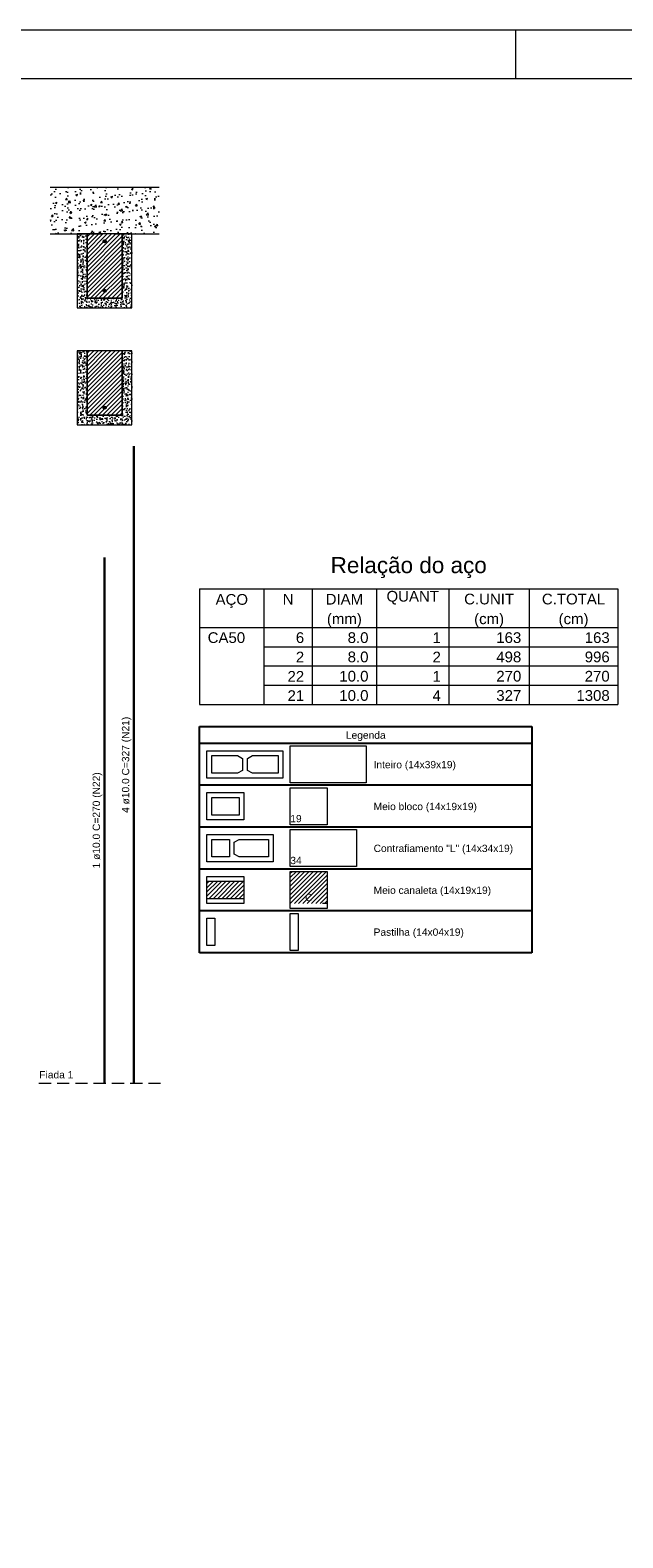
# Model space of a CAD drawing. Header units: millimetres. Extents: x 337 to 624, y -381 to -65.
# Tile 36 of 138: x 361 to 374, y -224 to -194. Entities that reach past the tile are written whole.
import ezdxf

# ---------------------------------------------------------------- set-up
doc = ezdxf.new("R2010")
doc.units = ezdxf.units.MM
doc.header["$MEASUREMENT"] = 0
for name, pattern in [('Dashed', [0.75, 0.5, -0.25]), ('Dashed2', [0.375, 0.25, -0.125]), ('DOT', [6.35, 0, -6.35])]:
    doc.linetypes.add(name, pattern=pattern)
for name, color, linetype, lineweight in [('Armadura', 7, 'Continuous', 30), ('Armaduras em corte', 14, 'Continuous', 0), ('Descrição da armadura', 7, 'Continuous', 5), ('DI-Tabelas', 7, 'Continuous', 25), ('PA-Graute', 8, 'Continuous', 0), ('PA-Lajes', 7, 'Continuous', 13), ('PA-Piso', 7, 'Continuous', 20), ('PE-Contrafiamento L', 1, 'Continuous', 13), ('PE-Inteiro', 7, 'Continuous', 5), ('PE-Meio', 1, 'Continuous', 5), ('PE-Meio canaleta', 5, 'Continuous', 5), ('PE-Paredes', 1, 'Continuous', 5), ('PE-Pastilha', 3, 'Continuous', 5), ('PRANCHA 01', 7, 'Continuous', 20), ('Relação do aço', 7, 'Continuous', 0)]:
    doc.layers.add(name, color=color, linetype=linetype, lineweight=lineweight)
doc.styles.add('Arial', font='arial.ttf')
pattern_1 = [(45, (257.57841, -373.98266), (-0.044194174, 0.044194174), [])]
pattern_2 = [(50, (257.57841, -373.98266), (0.143452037, -0.01255043), [0.015, -0.165]), (355, (257.57841, -373.98266), (-0.02775027, 0.15043843), [0.012, -0.132]), (100.4514, (257.59037, -373.98371), (0.11570188, 0.13788791), [0.01274804, -0.14022842]), (46.1842, (257.57841, -373.94266), (0.21344821, -0.0331038), [0.0225, -0.2475]), (96.6356, (257.5962, -373.94542), (0.18693254, 0.19482357), [0.01912206, -0.2103426]), (351.1842, (257.57841, -373.94266), (0.1869324, 0.19482372), [0.018, -0.198]), (21, (257.59841, -373.95266), (0.11938141, -0.08052378), [0.015, -0.165]), (326, (257.59841, -373.95266), (0.04866307, 0.14503001), [0.012, -0.132]), (71.4514, (257.60836, -373.95937), (0.16804453, 0.0645061), [0.01274804, -0.14022842]), (37.5, (257.57841, -373.98266), (0.002431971, 0.066578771), [0, -0.1304, 0, -0.134, 0, -0.1325]), (7.5, (257.57841, -373.98266), (0.052613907, 0.078882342), [0, -0.0764, 0, -0.1274, 0, -0.0505]), (327.5, (257.53381, -373.98266), (0.106764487, -0.004510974), [0, -0.05, 0, -0.156, 0, -0.207]), (317.5, (257.51381, -373.98266), (0.116637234, 0.020020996), [0, -0.065, 0, -0.1036, 0, -0.147])]

msp = doc.modelspace()

# ---------------------------------------------------------------- hatches: boundary and pattern name
at = {"layer": 'Armaduras em corte', "linetype": 'Continuous'}
for points in [[(363.0216, -197.8695), (363.0215, -197.8667), (363.0211, -197.864), (363.0205, -197.8612), (363.0197, -197.8586), (363.0186, -197.856), (363.0173, -197.8535), (363.0158, -197.8512), (363.0141, -197.8489), (363.0122, -197.8469), (363.0102, -197.845), (363.008, -197.8433), (363.0056, -197.8418), (363.0031, -197.8405), (363.0006, -197.8394), (362.9979, -197.8386), (362.9952, -197.838), (362.9924, -197.8376), (362.9896, -197.8375), (362.9868, -197.8376), (362.9841, -197.838), (362.9813, -197.8386), (362.9787, -197.8394), (362.9761, -197.8405), (362.9736, -197.8418), (362.9713, -197.8433), (362.969, -197.845), (362.967, -197.8469), (362.9651, -197.8489), (362.9634, -197.8512), (362.9619, -197.8535), (362.9606, -197.856), (362.9595, -197.8586), (362.9587, -197.8612), (362.9581, -197.864), (362.9577, -197.8667), (362.9576, -197.8695), (362.9577, -197.8723), (362.9581, -197.8751), (362.9587, -197.8778), (362.9595, -197.8805), (362.9606, -197.883), (362.9619, -197.8855), (362.9634, -197.8879), (362.9651, -197.8901), (362.967, -197.8921), (362.969, -197.894), (362.9713, -197.8957), (362.9736, -197.8972), (362.9761, -197.8985), (362.9787, -197.8996), (362.9813, -197.9004), (362.9841, -197.901), (362.9868, -197.9014), (362.9896, -197.9015), (362.9924, -197.9014), (362.9952, -197.901), (362.9979, -197.9004), (363.0006, -197.8996), (363.0031, -197.8985), (363.0056, -197.8972), (363.008, -197.8957), (363.0102, -197.894), (363.0122, -197.8921), (363.0141, -197.8901), (363.0158, -197.8879), (363.0173, -197.8855), (363.0186, -197.883), (363.0197, -197.8805), (363.0205, -197.8778), (363.0211, -197.8751), (363.0215, -197.8723)], [(363.0216, -198.8855), (363.0215, -198.8827), (363.0211, -198.88), (363.0205, -198.8772), (363.0197, -198.8746), (363.0186, -198.872), (363.0173, -198.8695), (363.0158, -198.8672), (363.0141, -198.8649), (363.0122, -198.8629), (363.0102, -198.861), (363.008, -198.8593), (363.0056, -198.8578), (363.0031, -198.8565), (363.0006, -198.8554), (362.9979, -198.8546), (362.9952, -198.854), (362.9924, -198.8536), (362.9896, -198.8535), (362.9868, -198.8536), (362.9841, -198.854), (362.9813, -198.8546), (362.9787, -198.8554), (362.9761, -198.8565), (362.9736, -198.8578), (362.9713, -198.8593), (362.969, -198.861), (362.967, -198.8629), (362.9651, -198.8649), (362.9634, -198.8672), (362.9619, -198.8695), (362.9606, -198.872), (362.9595, -198.8746), (362.9587, -198.8772), (362.9581, -198.88), (362.9577, -198.8827), (362.9576, -198.8855), (362.9577, -198.8883), (362.9581, -198.8911), (362.9587, -198.8938), (362.9595, -198.8965), (362.9606, -198.899), (362.9619, -198.9015), (362.9634, -198.9039), (362.9651, -198.9061), (362.967, -198.9081), (362.969, -198.91), (362.9713, -198.9117), (362.9736, -198.9132), (362.9761, -198.9145), (362.9787, -198.9156), (362.9813, -198.9164), (362.9841, -198.917), (362.9868, -198.9174), (362.9896, -198.9175), (362.9924, -198.9174), (362.9952, -198.917), (362.9979, -198.9164), (363.0006, -198.9156), (363.0031, -198.9145), (363.0056, -198.9132), (363.008, -198.9117), (363.0102, -198.91), (363.0122, -198.9081), (363.0141, -198.9061), (363.0158, -198.9039), (363.0173, -198.9015), (363.0186, -198.899), (363.0197, -198.8965), (363.0205, -198.8938), (363.0211, -198.8911), (363.0215, -198.8883)], [(363.0216, -201.2855), (363.0215, -201.2827), (363.0211, -201.28), (363.0205, -201.2772), (363.0197, -201.2746), (363.0186, -201.272), (363.0173, -201.2695), (363.0158, -201.2672), (363.0141, -201.2649), (363.0122, -201.2629), (363.0102, -201.261), (363.008, -201.2593), (363.0056, -201.2578), (363.0031, -201.2565), (363.0006, -201.2554), (362.9979, -201.2546), (362.9952, -201.254), (362.9924, -201.2536), (362.9896, -201.2535), (362.9868, -201.2536), (362.9841, -201.254), (362.9813, -201.2546), (362.9787, -201.2554), (362.9761, -201.2565), (362.9736, -201.2578), (362.9713, -201.2593), (362.969, -201.261), (362.967, -201.2629), (362.9651, -201.2649), (362.9634, -201.2672), (362.9619, -201.2695), (362.9606, -201.272), (362.9595, -201.2746), (362.9587, -201.2772), (362.9581, -201.28), (362.9577, -201.2827), (362.9576, -201.2855), (362.9577, -201.2883), (362.9581, -201.2911), (362.9587, -201.2938), (362.9595, -201.2965), (362.9606, -201.299), (362.9619, -201.3015), (362.9634, -201.3039), (362.9651, -201.3061), (362.967, -201.3081), (362.969, -201.31), (362.9713, -201.3117), (362.9736, -201.3132), (362.9761, -201.3145), (362.9787, -201.3156), (362.9813, -201.3164), (362.9841, -201.317), (362.9868, -201.3174), (362.9896, -201.3175), (362.9924, -201.3174), (362.9952, -201.317), (362.9979, -201.3164), (363.0006, -201.3156), (363.0031, -201.3145), (363.0056, -201.3132), (363.008, -201.3117), (363.0102, -201.31), (363.0122, -201.3081), (363.0141, -201.3061), (363.0158, -201.3039), (363.0173, -201.3015), (363.0186, -201.299), (363.0197, -201.2965), (363.0205, -201.2938), (363.0211, -201.2911), (363.0215, -201.2883)]]:
    msp.add_hatch(color=14, dxfattribs=at).paths.add_polyline_path(points)
at = {"layer": 'PA-Graute', "linetype": 'Continuous'}
h = msp.add_hatch(dxfattribs=at)
h.set_pattern_fill('ANSI31', color=8, scale=0.5, style=0)
h.set_pattern_definition(pattern_1)
h.paths.add_polyline_path([(362.6296, -199.0375), (363.3496, -199.0375), (363.3496, -197.7175), (362.6296, -197.7175)])
h = msp.add_hatch(dxfattribs=at)
h.set_pattern_fill('ANSI31', color=8, scale=0.5, style=0)
h.set_pattern_definition(pattern_1)
h.paths.add_polyline_path([(362.6296, -201.4375), (363.3496, -201.4375), (363.3496, -200.1175), (362.6296, -200.1175)])
h = msp.add_hatch(dxfattribs=at)
h.set_pattern_fill('ANSI31', color=8, scale=0.5, style=0)
h.set_pattern_definition(pattern_1)
h.paths.add_polyline_path([(366.7996, -210.8085), (367.5596, -210.8085), (367.5596, -211.4685), (366.7996, -211.4685)])
h = msp.add_hatch(dxfattribs=at)
h.set_pattern_fill('ANSI31', color=8, scale=0.5, style=0)
h.set_pattern_definition(pattern_1)
h.paths.add_polyline_path([(365.0896, -211.0085), (365.8496, -211.0085), (365.8496, -211.3685), (365.0896, -211.3685)])
at = {"layer": 'PA-Lajes', "linetype": 'Continuous'}
h = msp.add_hatch(dxfattribs=at)
h.set_pattern_fill('AR-CONC', scale=0.05, style=0)
h.set_pattern_definition([(50, (257.5784, -373.98266), (0.3586301, -0.03137607), [0.0375, -0.4125]), (355, (257.5784, -373.98266), (-0.06937567, 0.37609607), [0.03, -0.33]), (100.4514, (257.6083, -373.98528), (0.2892547, 0.3447198), [0.0318701, -0.35057106]), (46.1842, (257.5784, -373.88266), (0.5336205, -0.0827595), [0.05625, -0.61875]), (96.6356, (257.6229, -373.88956), (0.4673314, 0.487059), [0.0478051, -0.5258565]), (351.1842, (257.5784, -373.88266), (0.467331, 0.4870593), [0.045, -0.495]), (21, (257.6284, -373.90766), (0.29845353, -0.20130945), [0.0375, -0.4125]), (326, (257.6284, -373.90766), (0.12165767, 0.362575), [0.03, -0.33]), (71.4514, (257.6533, -373.92444), (0.4201113, 0.16126525), [0.0318701, -0.35057106]), (37.5, (257.57841, -373.98266), (0.00607993, 0.16644693), [0, -0.326, 0, -0.335, 0, -0.33125]), (7.5, (257.57841, -373.98266), (0.13153477, 0.19720586), [0, -0.191, 0, -0.3185, 0, -0.12625]), (327.5, (257.46691, -373.98266), (0.26691122, -0.01127744), [0, -0.125, 0, -0.39, 0, -0.5175]), (317.5, (257.41691, -373.98266), (0.29159308, 0.0500525), [0, -0.1625, 0, -0.259, 0, -0.3675])])
h.paths.add_polyline_path([(361.8696, -197.7175), (364.1096, -197.7175), (364.1096, -196.7575), (361.8696, -196.7575)])
at = {"layer": 'PE-Meio canaleta', "linetype": 'Continuous'}
h = msp.add_hatch(dxfattribs=at)
h.set_pattern_fill('AR-CONC', color=5, scale=0.02, style=0)
h.set_pattern_definition(pattern_2)
h.paths.add_polyline_path([(362.4296, -199.2375), (363.5496, -199.2375), (363.5496, -197.7175), (363.3496, -197.7175), (363.3496, -199.0375), (362.6296, -199.0375), (362.6296, -197.7175), (362.4296, -197.7175)])
h = msp.add_hatch(dxfattribs=at)
h.set_pattern_fill('AR-CONC', color=5, scale=0.02, style=0)
h.set_pattern_definition(pattern_2)
h.paths.add_polyline_path([(362.4296, -201.6375), (363.5496, -201.6375), (363.5496, -200.1175), (363.3496, -200.1175), (363.3496, -201.4375), (362.6296, -201.4375), (362.6296, -200.1175), (362.4296, -200.1175)])

# ---------------------------------------------------------------- linework, layer by layer
at = {"layer": 'Armadura'}
for p, q in [((363.5896, -215.1575), (363.5896, -202.0775)), ((362.9896, -215.1575), (362.9896, -204.3575))]:
    msp.add_line(p, q, dxfattribs=at)
at = {"layer": 'Armaduras em corte'}
for centre in [(362.9896, -197.8695), (362.9896, -198.8855), (362.9896, -201.2855)]:
    msp.add_circle(centre, 0.032, dxfattribs=at)
at = {"layer": 'DI-Tabelas'}
for p, q in [((364.9396, -208.1785), (364.9396, -207.8295)), ((364.9396, -207.8295), (371.7581, -207.8295)), ((371.7581, -207.8295), (371.7581, -208.1785)), ((371.7581, -208.1785), (364.9396, -208.1785)), ((364.9396, -209.0385), (364.9396, -208.1785)), ((371.7581, -208.1785), (371.7581, -209.0385)), ((366.6496, -209.0385), (364.9396, -209.0385)), ((364.9396, -209.8985), (364.9396, -209.0385)), ((368.3596, -209.0385), (366.6496, -209.0385)), ((371.7581, -209.0385), (368.3596, -209.0385)), ((371.7581, -209.0385), (371.7581, -209.8985)), ((366.6496, -209.8985), (364.9396, -209.8985)), ((364.9396, -210.7585), (364.9396, -209.8985)), ((368.3596, -209.8985), (366.6496, -209.8985)), ((371.7581, -209.8985), (368.3596, -209.8985)), ((371.7581, -209.8985), (371.7581, -210.7585)), ((366.6496, -210.7585), (364.9396, -210.7585)), ((364.9396, -211.6185), (364.9396, -210.7585)), ((368.3596, -210.7585), (366.6496, -210.7585)), ((371.7581, -210.7585), (368.3596, -210.7585)), ((371.7581, -210.7585), (371.7581, -211.6185)), ((366.6496, -211.6185), (364.9396, -211.6185)), ((364.9396, -212.4785), (364.9396, -211.6185)), ((368.3596, -211.6185), (366.6496, -211.6185)), ((371.7581, -211.6185), (368.3596, -211.6185)), ((371.7581, -211.6185), (371.7581, -212.4785)), ((366.6496, -212.4785), (364.9396, -212.4785)), ((368.3596, -212.4785), (366.6496, -212.4785)), ((371.7581, -212.4785), (368.3596, -212.4785))]:
    msp.add_line(p, q, dxfattribs=at)
at = {"layer": 'PA-Lajes'}
for p, q in [((361.8696, -196.7575), (364.1096, -196.7575)), ((361.8696, -197.7175), (362.4296, -197.7175)), ((363.5496, -197.7175), (364.1096, -197.7175))]:
    msp.add_line(p, q, dxfattribs=at)
at = {"layer": 'PA-Lajes', "linetype": 'Dashed'}
msp.add_line((362.4296, -197.7175), (363.5496, -197.7175), dxfattribs=at)
at = {"layer": 'PA-Piso', "linetype": 'Dashed2'}
msp.add_line((361.6396, -215.1575), (364.1896, -215.1575), dxfattribs=at)
at = {"layer": 'PE-Contrafiamento L', "linetype": 'Continuous'}
for p, q in [((365.0896, -210.0485), (366.4496, -210.0485)), ((365.0896, -210.6085), (365.0896, -210.0485)), ((366.4496, -210.0485), (366.4496, -210.6085)), ((366.7996, -209.9485), (368.1596, -209.9485)), ((366.7996, -210.7085), (366.7996, -209.9485)), ((368.1596, -209.9485), (368.1596, -210.7085)), ((366.4496, -210.6085), (365.0896, -210.6085)), ((368.1596, -210.7085), (366.7996, -210.7085))]:
    msp.add_line(p, q, dxfattribs=at)
at = {"layer": 'PE-Contrafiamento L', "linetype": 'Continuous', "lineweight": 5}
for p, q in [((365.1896, -210.1485), (365.5496, -210.1485)), ((365.1896, -210.5085), (365.1896, -210.1485)), ((365.5496, -210.1485), (365.5496, -210.5085)), ((365.6496, -210.2045), (365.7536, -210.1485)), ((365.7536, -210.1485), (366.3496, -210.1485)), ((366.3496, -210.1485), (366.3496, -210.5085)), ((365.5496, -210.5085), (365.1896, -210.5085)), ((365.6496, -210.4525), (365.6496, -210.2045)), ((365.7536, -210.5085), (365.6496, -210.4525)), ((366.3496, -210.5085), (365.7536, -210.5085))]:
    msp.add_line(p, q, dxfattribs=at)
at = {"layer": 'PE-Inteiro', "linetype": 'Continuous'}
for p, q in [((365.0896, -208.3285), (366.6496, -208.3285)), ((365.0896, -208.8885), (365.0896, -208.3285)), ((366.6496, -208.3285), (366.6496, -208.8885)), ((366.7996, -208.2285), (368.3596, -208.2285)), ((366.7996, -208.9885), (366.7996, -208.2285)), ((368.3596, -208.2285), (368.3596, -208.9885)), ((366.6496, -208.8885), (365.0896, -208.8885)), ((368.3596, -208.9885), (366.7996, -208.9885))]:
    msp.add_line(p, q, dxfattribs=at)
at = {"layer": 'PE-Inteiro', "linetype": 'Continuous', "lineweight": 5}
for p, q in [((365.1896, -208.4285), (365.7156, -208.4285)), ((365.1896, -208.7885), (365.1896, -208.4285)), ((365.7156, -208.4285), (365.8196, -208.4845)), ((365.8196, -208.4845), (365.8196, -208.7325)), ((365.9196, -208.4845), (366.0236, -208.4285)), ((365.9196, -208.7325), (365.9196, -208.4845)), ((366.0236, -208.4285), (366.5496, -208.4285)), ((366.5496, -208.4285), (366.5496, -208.7885)), ((365.7156, -208.7885), (365.1896, -208.7885)), ((365.8196, -208.7325), (365.7156, -208.7885)), ((366.0236, -208.7885), (365.9196, -208.7325)), ((366.5496, -208.7885), (366.0236, -208.7885))]:
    msp.add_line(p, q, dxfattribs=at)
at = {"layer": 'PE-Meio', "linetype": 'Continuous'}
for p, q in [((365.0896, -209.1885), (365.8496, -209.1885)), ((365.0896, -209.7485), (365.0896, -209.1885)), ((365.8496, -209.1885), (365.8496, -209.7485)), ((366.7996, -209.0885), (367.5596, -209.0885)), ((366.7996, -209.8485), (366.7996, -209.0885)), ((367.5596, -209.0885), (367.5596, -209.8485)), ((365.8496, -209.7485), (365.0896, -209.7485)), ((367.5596, -209.8485), (366.7996, -209.8485))]:
    msp.add_line(p, q, dxfattribs=at)
at = {"layer": 'PE-Meio', "linetype": 'Continuous', "lineweight": 5}
for p, q in [((365.1896, -209.2885), (365.7496, -209.2885)), ((365.1896, -209.6485), (365.1896, -209.2885)), ((365.7496, -209.2885), (365.7496, -209.6485)), ((365.7496, -209.6485), (365.1896, -209.6485))]:
    msp.add_line(p, q, dxfattribs=at)
at = {"layer": 'PE-Meio canaleta', "linetype": 'Continuous'}
for p, q in [((362.6296, -197.7175), (362.4296, -197.7175)), ((362.4296, -197.7175), (362.4296, -199.2375)), ((362.6296, -199.0375), (362.6296, -197.7175)), ((363.5496, -197.7175), (363.3496, -197.7175)), ((363.3496, -197.7175), (363.3496, -199.0375)), ((363.5496, -199.2375), (363.5496, -197.7175)), ((363.3496, -199.0375), (362.6296, -199.0375)), ((362.4296, -199.2375), (363.5496, -199.2375)), ((362.6296, -200.1175), (362.4296, -200.1175)), ((362.4296, -200.1175), (362.4296, -201.6375)), ((362.6296, -201.4375), (362.6296, -200.1175)), ((363.5496, -200.1175), (363.3496, -200.1175)), ((363.3496, -200.1175), (363.3496, -201.4375)), ((363.5496, -201.6375), (363.5496, -200.1175)), ((363.3496, -201.4375), (362.6296, -201.4375)), ((362.4296, -201.6375), (363.5496, -201.6375)), ((366.7996, -210.8085), (367.5596, -210.8085)), ((366.7996, -211.5685), (366.7996, -210.8085)), ((367.5596, -210.8085), (367.5596, -211.5685)), ((365.0896, -210.9085), (365.8496, -210.9085)), ((365.0896, -211.4685), (365.0896, -210.9085)), ((365.8496, -210.9085), (365.8496, -211.4685)), ((365.8496, -211.4685), (365.0896, -211.4685)), ((367.5596, -211.5685), (366.7996, -211.5685))]:
    msp.add_line(p, q, dxfattribs=at)
at = {"layer": 'PE-Meio canaleta', "linetype": 'Continuous', "lineweight": 5}
for p, q in [((363.3496, -197.7175), (362.6296, -197.7175)), ((362.6296, -197.7175), (362.6296, -199.0375)), ((363.3496, -199.0375), (363.3496, -197.7175)), ((362.6296, -199.0375), (363.3496, -199.0375)), ((363.3496, -200.1175), (362.6296, -200.1175)), ((362.6296, -200.1175), (362.6296, -201.4375)), ((363.3496, -201.4375), (363.3496, -200.1175)), ((362.6296, -201.4375), (363.3496, -201.4375)), ((365.0896, -211.0085), (365.8496, -211.0085)), ((365.0896, -211.3685), (365.0896, -211.0085)), ((365.8496, -211.0085), (365.8496, -211.3685)), ((365.8496, -211.3685), (365.0896, -211.3685))]:
    msp.add_line(p, q, dxfattribs=at)
at = {"layer": 'PE-Meio canaleta', "color": 5, "linetype": 'DOT', "lineweight": 5}
for p, q in [((366.7996, -210.8085), (367.5596, -210.8085)), ((366.7996, -211.4685), (366.7996, -210.8085)), ((367.5596, -210.8085), (367.5596, -211.4685)), ((367.5596, -211.4685), (366.7996, -211.4685))]:
    msp.add_line(p, q, dxfattribs=at)
at = {"layer": 'PE-Meio canaleta'}
for points in [[(362.4296, -199.2375), (363.5496, -199.2375), (363.5496, -197.7175), (363.3496, -197.7175), (363.3496, -199.0375), (362.6296, -199.0375), (362.6296, -197.7175), (362.4296, -197.7175)], [(362.4296, -201.6375), (363.5496, -201.6375), (363.5496, -200.1175), (363.3496, -200.1175), (363.3496, -201.4375), (362.6296, -201.4375), (362.6296, -200.1175), (362.4296, -200.1175)]]:
    msp.add_lwpolyline(points, close=True, dxfattribs=at)
at = {"layer": 'PE-Pastilha', "linetype": 'Continuous'}
for p, q in [((366.7996, -211.6685), (366.9596, -211.6685)), ((366.7996, -212.4285), (366.7996, -211.6685)), ((366.9596, -211.6685), (366.9596, -212.4285)), ((365.0896, -211.7685), (365.2496, -211.7685)), ((365.0896, -212.3285), (365.0896, -211.7685)), ((365.2496, -211.7685), (365.2496, -212.3285)), ((365.2496, -212.3285), (365.0896, -212.3285)), ((366.9596, -212.4285), (366.7996, -212.4285))]:
    msp.add_line(p, q, dxfattribs=at)
at = {"layer": 'PRANCHA 01'}
for points in [[(337.4312, -252.9324), (421.5312, -252.9324), (421.5312, -193.5324), (337.4312, -193.5324), (337.4312, -252.9324)], [(371.4312, -194.5324), (371.4312, -193.5324)]]:
    msp.add_lwpolyline(points, dxfattribs=at)
msp.add_lwpolyline([(339.9312, -251.9324), (420.5312, -251.9324), (420.5312, -194.5324), (339.9312, -194.5324)], close=True, dxfattribs=at)
at = {"layer": 'Relação do aço'}
for p, q in [((364.9396, -205.0035), (373.5196, -205.0035)), ((364.9396, -205.0035), (364.9396, -205.7955)), ((366.2596, -205.0035), (366.2596, -205.7955)), ((367.2496, -205.0035), (367.2496, -205.7955)), ((368.5696, -205.0035), (368.5696, -205.7955)), ((370.0546, -205.0035), (370.0546, -205.7955)), ((371.7046, -205.0035), (371.7046, -205.7955)), ((373.5196, -205.0035), (373.5196, -205.7955)), ((364.9396, -205.7955), (373.5196, -205.7955)), ((364.9396, -205.7955), (373.5196, -205.7955)), ((364.9396, -205.7955), (364.9396, -207.3795)), ((366.2596, -205.7955), (366.2596, -207.3795)), ((367.2496, -205.7955), (367.2496, -207.3795)), ((368.5696, -205.7955), (368.5696, -207.3795)), ((370.0546, -205.7955), (370.0546, -207.3795)), ((371.7046, -205.7955), (371.7046, -207.3795)), ((373.5196, -205.7955), (373.5196, -207.3795)), ((366.2596, -206.1915), (373.5196, -206.1915)), ((366.2596, -206.5875), (373.5196, -206.5875)), ((366.2596, -206.9835), (373.5196, -206.9835)), ((364.9396, -207.3795), (373.5196, -207.3795))]:
    msp.add_line(p, q, dxfattribs=at)

# ---------------------------------------------------------------- texts
at = {"layer": 'Descrição da armadura', "char_height": 0.15, "width": 3.94779, "attachment_point": 8, "rotation": 90.00021, "line_spacing_factor": 0.9, "style": 'Arial'}
for s, insert in [('4 ø10.0 C=327 (N21)', (363.5396, -208.6175)), ('1 ø10.0 C=270 (N22)', (362.9396, -209.7575))]:
    msp.add_mtext(s, dxfattribs=dict(at, insert=insert))
at = {"layer": 'DI-Tabelas', "char_height": 0.15, "line_spacing_factor": 0.6, "style": 'Arial'}
for s, insert, width, attachment_point in [('Legenda', (368.3488, -208.1285), 1.631021, 8), ('Inteiro (14x39x19)', (368.5096, -208.733), 3.377058, 7), ('Meio bloco (14x19x19)', (368.5096, -209.593), 4.239101, 7), ('Contrafiamento "L" (14x34x19)', (368.5096, -210.453), 5.724466, 7), ('Meio canaleta (14x19x19)', (368.5096, -211.313), 4.821494, 7), ('Pastilha (14x04x19)', (368.5096, -212.173), 3.703582, 7)]:
    msp.add_mtext(s, dxfattribs=dict(at, insert=insert, width=width, attachment_point=attachment_point))
at = {"layer": 'PE-Contrafiamento L', "insert": (366.8, -210.659), "char_height": 0.15, "width": 0.466006, "attachment_point": 7, "line_spacing_factor": 0.6, "style": 'Arial'}
msp.add_mtext('34', dxfattribs=at)
at = {"layer": 'PE-Meio', "insert": (366.8, -209.799), "char_height": 0.15, "width": 0.466006, "attachment_point": 7, "line_spacing_factor": 0.6, "style": 'Arial'}
msp.add_mtext('19', dxfattribs=at)
at = {"layer": 'PE-Meio canaleta', "insert": (367.1796, -211.419), "char_height": 0.15, "width": 0.302744, "attachment_point": 8, "line_spacing_factor": 0.6, "style": 'Arial'}
msp.add_mtext('C', dxfattribs=at)
at = {"layer": 'PE-Paredes', "insert": (361.6496, -215.058), "char_height": 0.15, "width": 1.437561, "attachment_point": 7, "line_spacing_factor": 0.9, "style": 'Arial'}
msp.add_mtext('Fiada 1', dxfattribs=at)
at = {"layer": 'Relação do aço', "line_spacing_factor": 0.9, "style": 'Arial'}
for s, insert, char_height, width, attachment_point in [('Relação do aço', (369.2296, -204.7835), 0.33, 6.406326, 8), ('AÇO', (365.5996, -205.3995), 0.22, 1.332409, 8), ('N', (366.7546, -205.3269), 0.22, 0.444024, 8), ('DIAM', (367.9096, -205.3269), 0.22, 1.536982, 8), ('QUANT', (369.3121, -205.3269), 0.22, 2.152043, 8), ('C.UNIT', (370.8796, -205.3269), 0.22, 2.049085, 8), ('C.TOTAL', (372.6121, -205.3269), 0.22, 2.596067, 8), ('(mm)', (367.9096, -205.7955), 0.22, 1.433354, 8), ('(cm)', (370.8796, -205.7955), 0.22, 1.22878, 8), ('(cm)', (372.6121, -205.7955), 0.22, 1.22878, 8), ('CA50', (365.1046, -206.1189), 0.22, 1.537652, 7), ('6', (367.0846, -206.1189), 0.22, 0.341738, 9), ('8.0', (368.4046, -206.1189), 0.22, 0.854177, 9), ('1', (369.8896, -206.1189), 0.22, 0.341738, 9), ('163', (371.5396, -206.1189), 0.22, 1.025213, 9), ('163', (373.3546, -206.1189), 0.22, 1.025213, 9), ('2', (367.0846, -206.5149), 0.22, 0.341738, 9), ('8.0', (368.4046, -206.5149), 0.22, 0.854177, 9), ('2', (369.8896, -206.5149), 0.22, 0.341738, 9), ('498', (371.5396, -206.5149), 0.22, 1.025213, 9), ('996', (373.3546, -206.5149), 0.22, 1.025213, 9), ('22', (367.0846, -206.9109), 0.22, 0.683476, 9), ('10.0', (368.4046, -206.9109), 0.22, 1.195915, 9), ('1', (369.8896, -206.9109), 0.22, 0.341738, 9), ('270', (371.5396, -206.9109), 0.22, 1.025213, 9), ('270', (373.3546, -206.9109), 0.22, 1.025213, 9), ('21', (367.0846, -207.3069), 0.22, 0.683476, 9), ('10.0', (368.4046, -207.3069), 0.22, 1.195915, 9), ('4', (369.8896, -207.3069), 0.22, 0.341738, 9), ('327', (371.5396, -207.3069), 0.22, 1.025213, 9), ('1308', (373.3546, -207.3069), 0.22, 1.366951, 9)]:
    msp.add_mtext(s, dxfattribs=dict(at, insert=insert, char_height=char_height, width=width, attachment_point=attachment_point))

doc.saveas('drawing.dxf')
